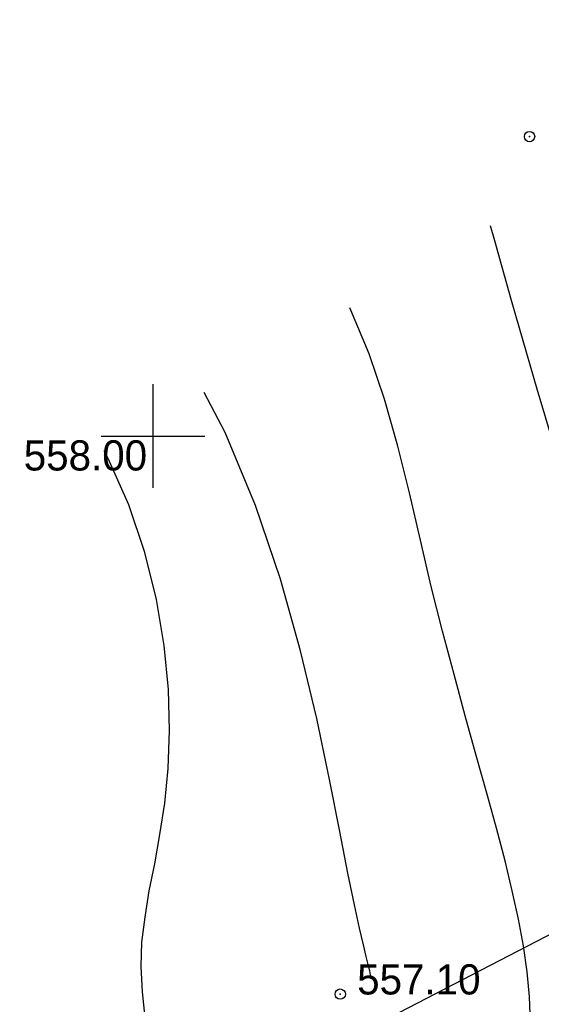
# Model space of a CAD drawing. Extents: x 0 to 370488, y 0 to 4202825.
# Tile 142 of 256: x 360046 to 360061, y 4200834 to 4200862. Entities that reach past the tile are written whole.
import ezdxf

# ---------------------------------------------------------------- set-up
doc = ezdxf.new("R2010")
doc.units = 0
doc.header["$LTSCALE"] = 0.5
doc.header["$MEASUREMENT"] = 0
doc.header["$PDMODE"] = 32
doc.header["$PDSIZE"] = 0.3
doc.linetypes.add('CONTI', pattern=[0])
for name, color, linetype in [('(004) Точки рельефа', 7, 'Continuous'), ('(014) Водопровод', 5, 'ИК_Водопровод -------в--------'), ('GORIZDEFAULT', 32, 'CONTI'), ('PI_TTDEFAULT', 5, 'CONTI'), ('SETKR', 2, 'CONTI')]:
    doc.layers.add(name, color=color, linetype=linetype)
doc.layers.add('(032) Горизонтали утолщенные', color=32, linetype='Continuous', lineweight=30)
doc.styles.add('D-431', font='txt')
doc.styles.get("Standard").update_dxf_attribs({"font": 'isocpeur.ttf'})
doc.linetypes.add('ИК_Водопровод -------в--------', pattern='A,9,-0.6,["В",Standard,S=1.2,R=0,X=0,Y=-0.6],-1.2', length=10.8)

# ---------------------------------------------------------------- blocks, each defined once
blk = doc.blocks.new('BL_333')
at = {"color": 0}
for p, q in [((0, -1.5), (0, 1.5)), ((-1.5, 0), (1.5, 0))]:
    blk.add_line(p, q, dxfattribs=at)

msp = doc.modelspace()

# ---------------------------------------------------------------- linework, layer by layer
at = {"layer": '(014) Водопровод', "elevation": 1.817, "flags": 128}
msp.add_lwpolyline([(359950.099, 4200775.952), (359978.946, 4200791.494), (360008.619, 4200807.482), (360029.096, 4200818.514), (360041.267, 4200825.071), (360070.408, 4200840.167), (360102.974, 4200858.827), (360166.599, 4200896.426), (360296.363, 4200972.483), (360388.585, 4201019.441), (360467.432, 4201064.151), (360558.05, 4201111.93), (360748.177, 4201205.15), (360877.583, 4201278.731), (360897.819, 4201292.401)], dxfattribs=at)
at = {"layer": '(032) Горизонтали утолщенные', "color": 32}
msp.add_polyline3d([(360065.47, 4200832.33, 556), (360065.41, 4200833.68, 556), (360065.28, 4200835.01, 556), (360065.09, 4200836.37, 556), (360064.84, 4200837.78, 556), (360064.52, 4200839.27, 556), (360064.13, 4200840.87, 556), (360063.68, 4200842.59, 556), (360063.18, 4200844.39, 556), (360062.65, 4200846.23, 556), (360062.12, 4200848.04, 556), (360061.61, 4200849.77, 556), (360061.14, 4200851.36, 556), (360060.73, 4200852.76, 556), (360060.4, 4200853.93, 556), (360060.13, 4200854.89, 556), (360059.91, 4200855.66, 556), (360059.784, 4200856.095, 556)], dxfattribs=at)
at = {"layer": 'GORIZDEFAULT', "color": 32}
for points in [[(360060.95, 4200833, 556.5), (360060.92, 4200833.74, 556.5), (360060.85, 4200834.47, 556.5), (360060.74, 4200835.22, 556.5), (360060.6, 4200835.99, 556.5), (360060.42, 4200836.81, 556.5), (360060.21, 4200837.68, 556.5), (360059.96, 4200838.63, 556.5), (360059.68, 4200839.65, 556.5), (360059.37, 4200840.74, 556.5), (360059.05, 4200841.89, 556.5), (360058.73, 4200843.09, 556.5), (360058.4, 4200844.34, 556.5), (360058.07, 4200845.64, 556.5), (360057.76, 4200846.98, 556.5), (360057.44, 4200848.35, 556.5), (360057.1, 4200849.71, 556.5), (360056.71, 4200851.07, 556.5), (360056.27, 4200852.38, 556.5), (360055.74, 4200853.65, 556.5), (360055.704, 4200853.718, 556.5)], [(360056.33, 4200834.26, 557), (360056.29, 4200834.5, 557), (360056.24, 4200834.68, 557), (360056.18, 4200834.91, 557), (360056.1, 4200835.25, 557), (360055.99, 4200835.73, 557), (360055.84, 4200836.41, 557), (360055.65, 4200837.33, 557), (360055.42, 4200838.53, 557), (360055.12, 4200840.04, 557), (360054.75, 4200841.81, 557), (360054.28, 4200843.77, 557), (360053.7, 4200845.85, 557), (360052.97, 4200847.99, 557), (360052.09, 4200850.1, 557), (360051.487, 4200851.261, 557)], [(360049.77, 4200833.13, 557.5), (360049.69, 4200833.89, 557.5), (360049.66, 4200834.62, 557.5), (360049.68, 4200835.33, 557.5), (360049.77, 4200836.05, 557.5), (360049.89, 4200836.81, 557.5), (360050.05, 4200837.6, 557.5), (360050.2, 4200838.45, 557.5), (360050.34, 4200839.36, 557.5), (360050.44, 4200840.36, 557.5), (360050.48, 4200841.46, 557.5), (360050.45, 4200842.65, 557.5), (360050.32, 4200843.93, 557.5), (360050.1, 4200845.26, 557.5), (360049.76, 4200846.62, 557.5), (360049.3, 4200848, 557.5), (360048.7, 4200849.35, 557.5), (360048.579, 4200849.567, 557.5)]]:
    msp.add_polyline3d(points, dxfattribs=at)
at = {"layer": 'PI_TTDEFAULT', "color": 5}
for p in [(360060.92, 4200858.68, 555.8), (360055.43, 4200833.82, 557.1)]:
    msp.add_point(p, dxfattribs=at)

# ---------------------------------------------------------------- block references
at = {"layer": 'SETKR', "color": 92}
msp.add_blockref('BL_333', (360050, 4200850), dxfattribs=at)

# ---------------------------------------------------------------- texts
at = {"layer": '(004) Точки рельефа', "style": 'D-431'}
for s, p in [('558.00', (360046.25, 4200849)), ('557.10', (360055.92, 4200833.81))]:
    msp.add_text(s, height=0.875, dxfattribs=at).set_placement(p)

doc.saveas('drawing.dxf')
